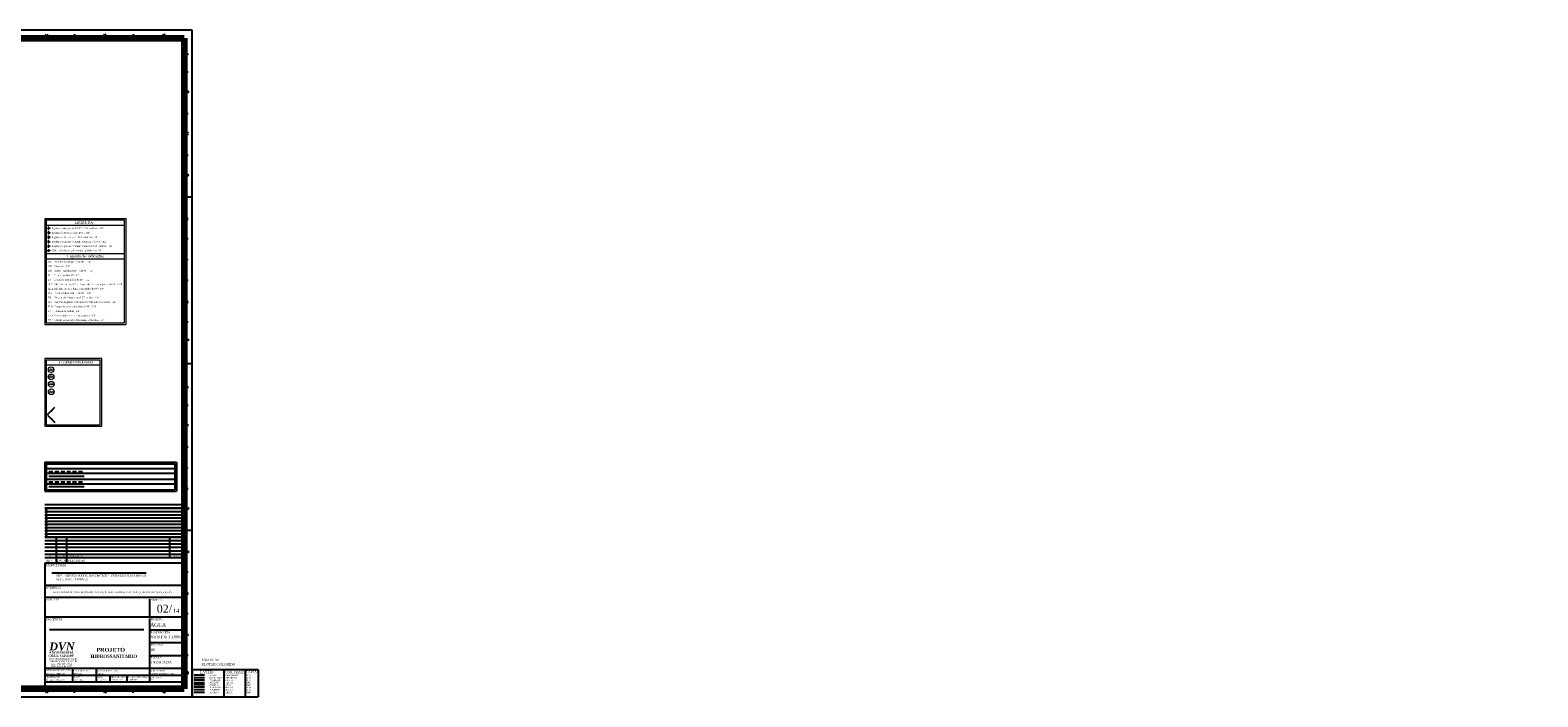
# Model space of a CAD drawing. Header units: millimetres. Extents: x 335 to 91596, y -1 to 84.
# Tile 87 of 87: x 434 to 624, y -1 to 84. Entities that reach past the tile are written whole.
import ezdxf

# ---------------------------------------------------------------- set-up
doc = ezdxf.new("R2010")
doc.units = ezdxf.units.MM
doc.header["$MEASUREMENT"] = 0
doc.linetypes.add('Dashed', pattern=[0.75, 0.5, -0.25])
for name, color, linetype in [('2', 7, 'Continuous'), ('224', 1, 'Continuous'), ('229', 3, 'Continuous'), ('250', 4, 'Continuous'), ('255', 7, 'Continuous'), ('5', 5, 'Continuous'), ('8', 3, 'Continuous'), ('Margem', 4, 'Continuous'), ('Selo', 2, 'Continuous'), ('TEXTO', 7, 'Continuous'), ('TEXTO CARIMBO', 7, 'Continuous')]:
    doc.layers.add(name, color=color, linetype=linetype)
for name, color, linetype, lineweight in [('AL-Colunas', 7, 'Continuous', 20), ('AP-Indicação coluna', 5, 'Continuous', 20), ('AP-Textos coluna', 7, 'Continuous', 20), ('AQ-Tubos', 1, 'Continuous', 30), ('DI-Níveis', 7, 'Continuous', 20), ('DI-Textos', 7, 'Continuous', 20), ('DI-Títulos', 3, 'Continuous', 30), ('Nível 1', 7, 'Continuous', 5), ('Simbolos', 1, 'Continuous', 30), ('Simbolos_int', 1, 'Continuous', 30), ('Textos', 7, 'Continuous', 5)]:
    doc.layers.add(name, color=color, linetype=linetype, lineweight=lineweight)
doc.styles.add('romans', font='romans')
doc.styles.add('TimesNewRoman', font='times.ttf')
doc.styles.add('TimesNewRomanN', font='timesbd.ttf')
doc.styles.add('TimesNewRomanNI', font='timesbi.ttf')

msp = doc.modelspace()

# ---------------------------------------------------------------- hatches: boundary and pattern name
at = {"layer": 'Simbolos', "linetype": 'Continuous'}
for points in [[(435.9462, 58.1057), (436.0582, 58.1057), (436.0022, 58.0357)], [(436.0022, 58.0357), (435.9462, 57.9657), (436.0582, 57.9657)], [(435.9462, 56.9761), (436.0582, 56.9761), (436.0022, 56.9061)], [(436.0022, 56.9061), (435.9462, 56.8361), (436.0582, 56.8361)], [(435.9462, 56.4113), (436.0582, 56.4113), (436.0022, 56.3413)], [(436.0022, 56.3413), (435.9462, 56.2713), (436.0582, 56.2713)]]:
    msp.add_hatch(color=256, dxfattribs=at).paths.add_polyline_path(points)
at = {"layer": 'TEXTO', "linetype": 'Continuous'}
for points in [[(436.3481, 35.5637), (436.4695, 35.4423), (436.8035, 36.0191), (436.3481, 35.5637)], [(436.3481, 34.5491), (436.4695, 34.6706), (436.8035, 34.0937), (436.3481, 34.5491)]]:
    msp.add_hatch(color=256, dxfattribs=at).paths.add_polyline_path(points)

# ---------------------------------------------------------------- linework, layer by layer
for p, q in [((435.5348, 29.0813), (435.5348, 25.4118)), ((435.5348, 29.0813), (452.1602, 29.0813)), ((435.7348, 28.8813), (451.9602, 28.8813)), ((435.7348, 28.8813), (435.7348, 25.6118)), ((451.9602, 28.8813), (451.9602, 25.6118)), ((452.1602, 29.0813), (452.1602, 25.4118)), ((435.7348, 28.2813), (451.9602, 28.2813)), ((435.7348, 27.6813), (451.9602, 27.6813)), ((435.7348, 26.9465), (451.9602, 26.9465)), ((435.5348, 25.4118), (452.1602, 25.4118)), ((435.7348, 26.3465), (451.9602, 26.3465)), ((435.7348, 25.6118), (451.9602, 25.6118)), ((455.7245, 0.3694), (454.4046, 0.3694))]:
    msp.add_line(p, q)
at = {"color": 5, "linetype": 'Dashed'}
msp.add_line((436.0612, 27.9272), (440.5085, 27.9272), dxfattribs=at)
at = {"color": 5, "linetype": 'Continuous'}
msp.add_line((436.0612, 27.3344), (440.5085, 27.3344), dxfattribs=at)
at = {"color": 1, "linetype": 'Dashed'}
msp.add_line((436.0612, 26.5924), (440.5085, 26.5924), dxfattribs=at)
at = {"color": 1, "linetype": 'Continuous'}
msp.add_line((436.0612, 25.9996), (440.5085, 25.9996), dxfattribs=at)
at = {"linetype": 'Continuous'}
for p, q in [((435.5348, 22.867), (452.8162, 22.867)), ((435.5346, 21.6621), (452.8162, 21.6621)), ((435.5346, 21.2605), (452.8162, 21.2605)), ((435.5347, 22.4654), (452.8162, 22.4654)), ((435.5347, 22.0637), (452.8162, 22.0637)), ((435.5344, 20.0556), (452.8162, 20.0556)), ((435.5344, 19.6539), (452.8162, 19.6539)), ((435.5345, 20.8588), (452.8162, 20.8588)), ((435.5345, 20.4572), (452.8162, 20.4572))]:
    msp.add_line(p, q, dxfattribs=at)
at = {"color": 6}
for p, q in [((453.1344, 16.3509), (435.5344, 16.3509)), ((435.5344, 16.3509), (435.5344, 0.4869)), ((453.1344, 13.5346), (435.5344, 13.5346)), ((453.1344, 12.0339), (435.5344, 12.0339)), ((448.7584, 11.8179), (448.7584, 9.7099)), ((453.1344, 9.5399), (435.5344, 9.5399)), ((448.7584, 9.3559), (448.7584, 3.1759)), ((453.1344, 7.9149), (448.8334, 7.9149)), ((453.1344, 6.2899), (448.8334, 6.2899)), ((453.1344, 4.6649), (448.8334, 4.6649)), ((453.1344, 3.0399), (435.5344, 3.0399)), ((453.1344, 2.1889), (435.5344, 2.1889)), ((439.0534, 2.9549), (439.0534, 2.2739)), ((439.0534, 2.1139), (439.0534, 1.4329)), ((442.0393, 2.9549), (442.0393, 2.2739)), ((442.0393, 2.1139), (442.0393, 1.4329)), ((443.7474, 2.1139), (443.7474, 1.4329)), ((445.9075, 2.1139), (445.9075, 1.4329)), ((448.7564, 2.1139), (448.7564, 1.4329)), ((448.7584, 2.9549), (448.7584, 2.2739)), ((453.1344, 1.3379), (435.5344, 1.3379)), ((455.7245, 0.712), (454.4046, 0.712))]:
    msp.add_line(p, q, dxfattribs=at)
at = {"color": 1}
msp.add_line((455.7245, 2.2096), (454.4046, 2.2096), dxfattribs=at)
at = {"color": 2}
msp.add_line((455.7245, 1.8796), (454.4046, 1.8796), dxfattribs=at)
at = {"color": 3}
msp.add_line((455.7245, 1.5877), (454.4046, 1.5877), dxfattribs=at)
at = {"color": 4}
msp.add_line((455.7245, 1.2704), (454.4046, 1.2704), dxfattribs=at)
at = {"color": 5}
msp.add_line((455.7245, 0.9785), (454.4046, 0.9785), dxfattribs=at)
at = {"color": 8}
msp.add_line((455.7245, 0.0143), (454.4046, 0.0143), dxfattribs=at)
for centre in [(435.7483, 23.0787), (435.7481, 21.4721), (435.7481, 21.0705), (435.7482, 22.2754), (435.7482, 21.8738), (435.7483, 22.677), (435.7479, 19.8656), (435.748, 20.6689), (435.748, 20.2673)]:
    msp.add_circle(centre, 0.0396)
at = {"layer": '2'}
msp.add_line((435.5348, 23.2686), (452.8162, 23.2686), dxfattribs=at)
at = {"layer": '224'}
for p, q in [((453.1344, 17.0319), (435.5344, 17.0319)), ((436.9944, 16.9489), (436.9944, 16.4379)), ((438.2714, 16.9489), (438.2714, 16.4379))]:
    msp.add_line(p, q, dxfattribs=at)
at = {"layer": '255'}
msp.add_line((435.5348, 23.7404), (452.8162, 23.7404), dxfattribs=at)
at = {"layer": '5', "color": 1}
for p, q in [((453.1344, 19.5849), (435.5344, 19.5849)), ((453.1344, 19.1599), (435.5344, 19.1599)), ((436.9944, 19.5849), (436.9944, 17.0319)), ((438.2714, 19.5849), (438.2714, 17.0319)), ((451.2974, 19.5849), (451.2974, 17.0319)), ((453.1344, 18.7339), (435.5344, 18.7339)), ((453.1344, 18.3079), (435.5344, 18.3079)), ((453.1344, 17.8829), (435.5344, 17.8829)), ((453.1344, 17.4569), (435.5344, 17.4569))]:
    msp.add_line(p, q, dxfattribs=at)
at = {"layer": '8'}
msp.add_line((435.5348, 23.3486), (452.8162, 23.3486), dxfattribs=at)
at = {"layer": 'AP-Indicação coluna', "color": 5}
for p, q in [((435.9696, 40.7571), (436.6908, 40.7571)), ((435.9838, 39.8382), (436.7051, 39.8382)), ((435.998, 38.9194), (436.7193, 38.9194)), ((435.998, 37.9791), (436.7193, 37.9791))]:
    msp.add_line(p, q, dxfattribs=at)
for centre in [(436.3302, 40.7571), (436.3444, 39.8382), (436.3586, 38.9194), (436.3586, 37.9791)]:
    msp.add_circle(centre, 0.3606, dxfattribs=at)
at = {"layer": 'AQ-Tubos'}
for p, q in [((435.9462, 55.8715), (435.9462, 55.6815)), ((435.9852, 55.8405), (435.9852, 55.7125)), ((436.1052, 55.8195), (435.9852, 55.8195)), ((436.1052, 55.7335), (435.9852, 55.7335)), ((436.1052, 55.8195), (436.1052, 55.7335)), ((436.1382, 55.8125), (436.1142, 55.8125)), ((436.1382, 55.7405), (436.1142, 55.7405)), ((436.1382, 55.8195), (436.1492, 55.8195)), ((436.1492, 55.7335), (436.1382, 55.7335))]:
    msp.add_line(p, q, dxfattribs=at)
at = {"layer": 'DI-Níveis', "linetype": 'Continuous'}
for p, q in [((435.5344, 59.8419), (435.5344, 46.4515)), ((435.5344, 59.8419), (445.7726, 59.8419)), ((435.7344, 59.6419), (445.5726, 59.6419)), ((435.7344, 59.6419), (435.7344, 46.6515)), ((445.5726, 59.6419), (445.5726, 46.6515)), ((445.7726, 59.8419), (445.7726, 46.4515)), ((435.7344, 58.9712), (445.5726, 58.9712)), ((435.7344, 55.4059), (445.5726, 55.4059)), ((435.7344, 54.7352), (445.5726, 54.7352)), ((435.5344, 46.4515), (445.7726, 46.4515)), ((435.7344, 46.6515), (445.5726, 46.6515))]:
    msp.add_line(p, q, dxfattribs=at)
at = {"layer": 'Margem', "color": 1}
for p, q in [((454.1344, 83.5869), (335.3344, 83.5869)), ((439.2844, 83.0869), (439.2844, 82.5869)), ((446.7094, 83.0869), (446.7094, 82.5869)), ((454.1344, -0.5131), (454.1344, 83.5869)), ((453.1344, 78.3306), (453.6344, 78.3306)), ((453.1344, 73.0744), (453.6344, 73.0744)), ((453.1344, 67.8181), (453.6344, 67.8181)), ((453.1344, 62.5619), (454.1344, 62.5619)), ((453.1344, 57.3056), (453.6344, 57.3056)), ((453.1344, 52.0494), (453.6344, 52.0494)), ((453.1344, 46.7931), (453.6344, 46.7931)), ((453.1344, 41.5369), (454.1344, 41.5369)), ((453.1344, 36.2806), (453.6344, 36.2806)), ((453.1344, 31.0244), (453.6344, 31.0244)), ((453.1344, 25.7681), (453.6344, 25.7681)), ((453.1344, 20.5119), (454.1344, 20.5119)), ((453.1344, 15.2556), (453.6344, 15.2556)), ((453.1344, 9.9994), (453.6344, 9.9994)), ((453.1344, 4.7431), (453.6344, 4.7431)), ((439.2844, -0.0131), (439.2844, 0.4869)), ((446.7094, -0.0131), (446.7094, 0.4869)), ((335.3344, -0.5131), (454.1344, -0.5131))]:
    msp.add_line(p, q, dxfattribs=at)
at = {"layer": 'Margem', "lineweight": 100}
for p, q in [((337.8344, 82.5869), (453.1344, 82.5869)), ((453.1344, 82.5869), (453.1344, 0.4869)), ((453.1344, 0.4869), (337.8344, 0.4869))]:
    msp.add_line(p, q, dxfattribs=at)
at = {"layer": 'Nível 1', "color": 7, "linetype": 'Continuous'}
for p, q in [((435.5344, 42.159), (435.5344, 33.6147)), ((442.7344, 42.159), (435.5344, 42.159)), ((435.7344, 41.959), (435.7344, 33.8147)), ((442.5344, 41.959), (435.7344, 41.959)), ((442.5344, 33.8147), (442.5344, 41.959)), ((442.7344, 33.6147), (442.7344, 42.159)), ((442.5344, 41.3097), (435.7344, 41.3097)), ((435.5344, 33.6147), (442.7344, 33.6147)), ((435.7344, 33.8147), (442.5344, 33.8147))]:
    msp.add_line(p, q, dxfattribs=at)
at = {"layer": 'Selo', "color": 7}
for p, q in [((448.3573, 15.0853), (436.4499, 15.0853)), ((448.0313, 7.9345), (436.1239, 7.9345))]:
    msp.add_line(p, q, dxfattribs=at)
at = {"layer": 'Simbolos'}
for p, q in [((435.9462, 58.6705), (436.0022, 58.6005)), ((435.9462, 58.6705), (436.0582, 58.6705)), ((435.9462, 58.5305), (436.0022, 58.6005)), ((435.9462, 58.5305), (436.0582, 58.5305)), ((435.9462, 58.1057), (436.0022, 58.0357)), ((435.9462, 58.1057), (436.0582, 58.1057)), ((435.9462, 57.9657), (436.0022, 58.0357)), ((435.9462, 57.9657), (436.0582, 57.9657)), ((435.9462, 57.5409), (436.0022, 57.4709)), ((435.9462, 57.5409), (436.0582, 57.5409)), ((435.9462, 57.4009), (436.0022, 57.4709)), ((435.9462, 57.4009), (436.0582, 57.4009)), ((435.9572, 58.6945), (436.0472, 58.6945)), ((435.9572, 58.5065), (436.0472, 58.5065)), ((436.0582, 58.6705), (436.0022, 58.6005)), ((436.0582, 58.5305), (436.0022, 58.6005)), ((436.0022, 58.6005), (436.1492, 58.6005)), ((436.0582, 58.1057), (436.0022, 58.0357)), ((436.0022, 58.0357), (436.1482, 58.0357)), ((436.0582, 57.9657), (436.0022, 58.0357)), ((436.0582, 57.5409), (436.0022, 57.4709)), ((436.0022, 57.4709), (436.1482, 57.4709)), ((436.0582, 57.4009), (436.0022, 57.4709)), ((436.1482, 58.0357), (436.0582, 58.1057)), ((436.1482, 58.0357), (436.0582, 57.9657)), ((436.1482, 57.4709), (436.0582, 57.5409)), ((436.1482, 57.4709), (436.0582, 57.4009)), ((436.1482, 57.9937), (436.1482, 58.0777)), ((436.1482, 57.4289), (436.1482, 57.5129)), ((436.1492, 58.5585), (436.1492, 58.6425)), ((435.9462, 56.9761), (436.0582, 56.9761)), ((435.9462, 56.9761), (436.0022, 56.9061)), ((435.9462, 56.8361), (436.0022, 56.9061)), ((435.9462, 56.8361), (436.0582, 56.8361)), ((435.9462, 56.4113), (436.0582, 56.4113)), ((435.9462, 56.4113), (436.0022, 56.3413)), ((435.9462, 56.2713), (436.0022, 56.3413)), ((435.9462, 56.2713), (436.0582, 56.2713)), ((435.9852, 55.8405), (435.9462, 55.8715)), ((435.9852, 55.7125), (435.9462, 55.6815)), ((435.9572, 56.4353), (436.0472, 56.4353)), ((435.9572, 56.2473), (436.0472, 56.2473)), ((436.0582, 56.9761), (436.0022, 56.9061)), ((436.0022, 56.9061), (436.1492, 56.9061)), ((436.0582, 56.8361), (436.0022, 56.9061)), ((436.0582, 56.4113), (436.0022, 56.3413)), ((436.0022, 56.3413), (436.1492, 56.3413)), ((436.0582, 56.2713), (436.0022, 56.3413)), ((436.1142, 55.8125), (436.1052, 55.8195)), ((436.1142, 55.7405), (436.1052, 55.7335)), ((436.1142, 55.7405), (436.1142, 55.8125)), ((436.1382, 55.7335), (436.1382, 55.8195)), ((436.1492, 56.8641), (436.1492, 56.9481)), ((436.1492, 56.2993), (436.1492, 56.3833)), ((436.1492, 55.7335), (436.1492, 55.8195))]:
    msp.add_line(p, q, dxfattribs=at)
at = {"layer": 'Simbolos_int'}
for p, q in [((435.9572, 58.1297), (436.0462, 58.1297)), ((435.9572, 57.9417), (436.0462, 57.9417)), ((435.9572, 57.5649), (436.0472, 57.5649)), ((435.9572, 57.3769), (436.0472, 57.3769)), ((435.9572, 57.0001), (436.0472, 57.0001)), ((435.9572, 56.8121), (436.0472, 56.8121))]:
    msp.add_line(p, q, dxfattribs=at)
at = {"layer": 'TEXTO', "linetype": 'Continuous'}
for p, q in [((435.8927, 35.1083), (436.8035, 36.0191)), ((435.8927, 35.0045), (436.8035, 34.0937))]:
    msp.add_line(p, q, dxfattribs=at)
at = {"layer": 'TEXTO', "color": 7}
for p, q in [((454.1344, 2.9195), (462.4866, 2.9195)), ((454.1344, 2.9195), (454.1344, -0.5131)), ((458.1429, 2.9195), (458.1429, -0.5131)), ((460.8388, 2.9195), (460.8388, -0.5131)), ((462.4866, 2.9195), (462.4867, -0.5131)), ((454.1344, -0.5131), (462.4867, -0.5131))]:
    msp.add_line(p, q, dxfattribs=at)

# ---------------------------------------------------------------- texts
at = {"layer": '224', "color": 7, "attachment_point": 7, "line_spacing_factor": 0.9, "style": 'TimesNewRoman'}
for s, insert, char_height, width in [('PROPRIETÁRIO', (435.6954, 15.9545), 0.232137, 2543.685606), ('REV.', (435.7404, 16.5451), 0.25535, 861.501562), ('DATA', (437.1214, 16.5451), 0.25535, 983.80241), ('DESCRICAO', (438.4464, 16.5451), 0.25535, 2192.422556), ('ENDEREÇO', (435.6954, 13.0616), 0.23214, 1908.174741), ('SESC - SERVIÇO SOCIAL DO COMÉRCIO - UNIDADE CALDAS NOVAS', (436.9787, 14.575), 0.232137, 1795.764365), ('{\\fTimes New Roman|b0|i0|c186|p18;CNPJ.: 03.671.444/0008-1}3', (436.9837, 14.1958), 0.232137, 1194.348478), ('ASSUNTO', (435.7184, 11.6375), 0.23214, 1627.367615), ('AVENIDA MINISTRO ELIAS BUFÁIÇAL, N%%d 600, BAIRRO TURISTA I, CALDAS NOVAS, GOIÁS.', (436.5686, 12.4912), 0.232137, 2986.008729), ('PROJETISTA', (435.7184, 9.1425), 0.23214, 2077.315875), ('PROJETO', (448.9034, 9.1405), 0.23214, 1589.598235), ('FASE PROJETO', (448.9034, 7.4985), 0.232137, 2563.391369), ('REVISÃO', (448.9034, 5.9185), 0.23214, 1497.638007), ('ESCALA', (448.9034, 4.2985), 0.23214, 1330.139019)]:
    msp.add_mtext(s, dxfattribs=dict(at, insert=insert, char_height=char_height, width=width))
at = {"layer": '229', "color": 7, "attachment_point": 7, "line_spacing_factor": 0.9, "style": 'TimesNewRoman'}
for s, insert, char_height, width in [('ÁGUA', (448.8584, 8.3471), 0.45, 3260.326349), ('PROJ.EXECUTIVO', (448.8014, 6.8497), 0.347957, 4262.03598), ('INDICADA', (448.9594, 3.6607), 0.34796, 2337.322474)]:
    msp.add_mtext(s, dxfattribs=dict(at, insert=insert, char_height=char_height, width=width))
at = {"layer": '250', "color": 7, "insert": (448.9454, 5.2678), "char_height": 0.34828, "width": 543.785229, "attachment_point": 7, "line_spacing_factor": 0.9, "style": 'TimesNewRoman'}
msp.add_mtext('00', dxfattribs=at)
at = {"layer": '5', "color": 7, "attachment_point": 7, "line_spacing_factor": 0.9, "style": 'TimesNewRoman'}
for s, insert, char_height, width in [('00', (436.1144, 17.1749), 0.15161, 231.777311), ('13/06/2016', (437.0634, 17.1749), 0.15161, 2085.995795), ('EMISSÃO INICIAL', (438.4344, 17.1279), 0.151605, 1738.329829), ('THIAGO', (451.7874, 17.1509), 0.15161, 671.950887), ('PROJETO CAD', (435.7354, 1.8461), 0.170234, 1710.178739), ('RESPONSAVEL PROJETO', (435.7554, 2.7261), 0.170234, 2994.572236), ('DVN ENGENHARIA', (435.7554, 2.322), 0.170197, 2165.288033), ('BLOCO', (439.1344, 1.8561), 0.17023, 841.013824), ('THIAGO', (439.1784, 2.303), 0.1702, 775.327947), ('COORDENADOR', (439.1784, 2.7071), 0.170234, 1922.484878), ('DATA', (442.1203, 1.856), 0.17004, 641.610268), ('SUPERVISÃO GERAL', (442.1813, 2.7071), 0.170234, 2446.798936), ('DIOGO', (442.1703, 2.322), 0.1702, 775.327947), ('ÁREA TERRENO', (443.8284, 1.856), 0.170044, 641.610268), ('ÁREA CONSTRUÍDA', (445.9885, 1.856), 0.170044, 641.610268), ('GERENCIADOR', (448.8394, 2.7071), 0.170234, 1789.940161), ('DIM FOLHA', (448.8454, 1.8281), 0.17023, 1309.025701), ('DVN ENGENHARIA LTDA', (448.8694, 2.299), 0.170197, 2846.779012), ('THIAGO - 8504-4180', (435.7354, 1.52), 0.170044, 2138.309904), ('COZINHA', (439.2544, 1.52), 0.17004, 2137.136942), ('13/06/2016', (442.2403, 1.52), 0.17004, 1203.459112), ('253.343,44m²', (443.9484, 1.52), 0.170044, 1203.459112), ('1.589,52m²', (446.1085, 1.52), 0.17004, 1203.459112), ('A0', (448.9124, 1.512), 0.1702, 294.413487)]:
    msp.add_mtext(s, dxfattribs=dict(at, insert=insert, char_height=char_height, width=width))
at = {"layer": 'AL-Colunas', "char_height": 0.2118, "attachment_point": 7, "line_spacing_factor": 0.798, "style": 'TimesNewRoman'}
for s, insert, width in [('CH', (435.9466, 53.6941), 0.844733), ('BE', (435.9466, 54.2591), 0.776561), ('DH', (435.9466, 53.1291), 0.877336), ('FI', (435.9466, 52.5641), 0.539443), ('LV', (435.9466, 51.9991), 0.809165), ('MIC', (435.9466, 51.4351), 1.147058), ('MLL', (435.9466, 50.8701), 1.280437), ('PIA', (435.9466, 50.3051), 0.978112), ('RP', (435.9466, 49.7401), 0.743958), ('VCA', (435.9466, 47.4811), 1.283401), ('TLR', (435.9466, 48.6111), 1.147058), ('TJ', (435.9466, 48.0461), 0.607615), ('RG', (435.9466, 49.1751), 0.844733), ('VP', (435.9466, 46.9161), 0.776561)]:
    msp.add_mtext(s, dxfattribs=dict(at, insert=insert, width=width))
at = {"layer": 'AP-Textos coluna', "attachment_point": 8, "line_spacing_factor": 0.798, "style": 'TimesNewRomanN'}
for s, insert, char_height, width in [('AQ', (436.347, 39.8821), 0.16166, 211.46506), ('AF', (436.3328, 40.801), 0.16166, 211.536549), ('ø', (436.3328, 40.5743), 0.1617, 99.322853), ('AFE', (436.3612, 38.9633), 0.16166, 211.46506), ('AL', (436.3612, 38.023), 0.16166, 211.46506), ('ø', (436.347, 39.6554), 0.1617, 99.322853), ('ø', (436.3612, 38.7366), 0.1617, 99.322853), ('ø', (436.3612, 37.7963), 0.1617, 99.322853)]:
    msp.add_mtext(s, dxfattribs=dict(at, insert=insert, char_height=char_height, width=width))
at = {"layer": 'DI-Textos', "char_height": 0.2118, "attachment_point": 7, "line_spacing_factor": 0.798, "style": 'TimesNewRoman'}
for s, insert, width in [('Registro bruto gaveta ABNT c/PVC soldável - RG', (436.4215, 58.4251), 12.347917), ('Registro de Pressão com CPVC - RP', (436.4215, 57.8601), 8.98677), ('Registro de Pressão com PVC soldável - RP', (436.4215, 57.2951), 10.762191), ('Válvula de descarga Pressmatic p/ Mictório - VP', (436.4215, 55.6011), 11.903321), ('Registro de gaveta c/canopla cromada c/ CPVC - RG', (436.4215, 56.7301), 12.937748), ('Registro de gaveta c/canopla cromada c/PVC soldável - RG', (436.4215, 56.1651), 14.562006), ('Chuveiro - 3/4"', (436.7366, 53.6941), 3.799815), ('Bebedouro com joelho de 90%%d - 1/2"', (436.7366, 54.1892), 8.758544), ('Ducha Higiênica com Te de 90ª - 1/2"', (436.7366, 53.0592), 9.286132), ('Filtro c/ joelho 90%%d - 3/4"', (436.7366, 52.4942), 6.099859), ('Lavatório com joelho de 90%%d - 1/2"', (436.7366, 51.9292), 8.450291), ("Mictório s/sifão,c/Válv. Pressmatic p/mic,com joelho de 90%%d - 3/4'", (436.7366, 51.3652), 16.061777), ('Máquina de lavar louça com joelho de 90%%d - 3/4"', (436.7366, 50.8002), 11.811438), ('Pia de cozinha com Te de 90%%d - 3/4"', (436.7366, 50.3051), 8.749652), ('Registro de Pressão com PVC soldável - 3/4"', (436.7366, 49.6702), 11.046732), ('Vaso sanitário com caixa acoplada - 3/4"', (436.7366, 47.4112), 9.979702), ('Tanque de lavar com joelho de 90%%d - 3/4"', (436.7366, 48.5412), 10.003413), ('Torneira de Jardim - 3/4"', (436.7366, 48.0461), 6.159139), ('Registro de gaveta c/canopla cromada c/PVC soldável - 3/4"', (436.7366, 49.1052), 14.745772), ('Válvula de descarga Pressmatic p/ Mictório - 3/4"', (436.7366, 46.8462), 12.155259)]:
    msp.add_mtext(s, dxfattribs=dict(at, insert=insert, width=width))
at = {"layer": 'DI-Títulos', "char_height": 0.3177, "attachment_point": 8, "line_spacing_factor": 0.798, "style": 'TimesNewRoman'}
for s, insert, width in [('LEGENDA', (440.486, 59.1479), 3.908404), ('Legenda das indicações', (440.695, 54.8072), 7.881477)]:
    msp.add_mtext(s, dxfattribs=dict(at, insert=insert, width=width))
at = {"layer": 'Margem', "color": 1, "char_height": 0.25, "attachment_point": 8, "line_spacing_factor": 0.798, "style": 'romans'}
for s, insert, width in [('14', (435.7498, 82.8499), 1.479069), ('15', (443.1086, 82.8499), 1.479069), ('16', (450.5632, 82.8499), 1.479069), ('A', (453.55, 80.4565), 0.888739), ('B', (453.6141, 75.7002), 0.888739), ('C', (453.6026, 70.444), 0.960097), ('D', (453.5905, 65.1877), 0.960097), ('E', (453.5815, 59.6838), 0.888739), ('F', (453.5461, 54.4275), 0.810893), ('G', (453.5551, 49.1713), 1.031456), ('H', (453.6199, 44.4134), 0.960097), ('I', (453.62, 38.4085), 0.369767), ('J', (453.5551, 33.6502), 0.668176), ('L', (453.5461, 28.3917), 0.739534), ('M', (453.6024, 23.1377), 1.109302), ('N', (453.6024, 17.6341), 0.960097), ('O', (453.5551, 12.3825), 1.031456), ('P', (453.567, 7.1239), 0.888739), ('Q', (453.5964, 2.3634), 1.031456), ('14', (435.7498, -0.0307), 1.479069), ('15', (443.1086, -0.0284), 1.479069), ('16', (450.5632, -0.0284), 1.479069)]:
    msp.add_mtext(s, dxfattribs=dict(at, insert=insert, width=width))
at = {"layer": 'Selo', "color": 7, "insert": (448.9034, 11.6199), "char_height": 0.2, "width": 1417.720189, "attachment_point": 7, "line_spacing_factor": 0.798, "style": 'TimesNewRoman'}
msp.add_mtext('FOLHA No.', dxfattribs=at)
at = {"layer": 'Selo', "color": 5, "attachment_point": 8, "line_spacing_factor": 0.798, "style": 'TimesNewRoman'}
for s, insert, char_height, width in [('02/', (450.6462, 10.0833), 1, 2197.583589), ('14', (452.1284, 10.0964), 0.5, 1649.360127)]:
    msp.add_mtext(s, dxfattribs=dict(at, insert=insert, char_height=char_height, width=width))
at = {"layer": 'TEXTO CARIMBO', "color": 5, "attachment_point": 7, "line_spacing_factor": 0.9, "style": 'TimesNewRomanN'}
for s, insert, char_height, width in [('PROJETO', (442.0692, 5.1575), 0.5, 7750.391275), ('HIDROSSANITÁRIO', (441.332, 4.399), 0.4, 3464.460852)]:
    msp.add_mtext(s, dxfattribs=dict(at, insert=insert, char_height=char_height, width=width))
at = {"layer": 'TEXTO CARIMBO', "color": 7, "attachment_point": 7, "line_spacing_factor": 0.9, "style": 'TimesNewRoman'}
for s, insert, char_height, width in [('www.dvnengenharia.com.br', (436.1327, 4.1218), 0.2, 3191.238881), ('dvn@dvnengenharia.com.br', (436.1327, 3.823), 0.2, 3195.344248), ('FOLHA A0', (455.3336, 4.0048), 0.3, 128.160396), ('PLOTAR COLORIDO', (455.3336, 3.431), 0.3, 248.123731), ('fone: (62) 3251-9342', (436.3576, 3.4803), 0.2, 2407.113719), ('fone: (62) 3092-4517', (436.3576, 3.1925), 0.2, 2407.113719), ('LAYERs', (455.1519, 2.4648), 0.3, 99.275515), ('01 RED', (456.2854, 2.0979), 0.2, 58.529254), ('02 YELLOW', (456.2854, 1.778), 0.2, 98.192256), ('VERMELHO', (458.307, 2.1194), 0.2, 99.859506), ('AMARELO', (458.307, 1.778), 0.2, 88.890756), ('COR TRAÇO', (458.307, 2.3658), 0.3, 151.970906), ('0.25', (460.978, 2.0979), 0.2, 31.590002), ('0.15', (460.978, 1.778), 0.2, 31.590002), ('ESPESS.', (460.978, 2.4648), 0.3, 98.494842), ('03 GREEN ', (456.2854, 1.4998), 0.2, 86.960255), ('04 CYAN   ', (456.2854, 1.2014), 0.2, 86.960255), ('05 BLUE  ', (456.2854, 0.9016), 0.2, 78.448505), ('06 MAGENTA', (456.2854, 0.5816), 0.2, 112.407757), ('07 WHITE  ', (456.2854, 0.249), 0.2, 89.154006), ('08 GRAY', (456.2854, -0.0656), 0.2, 73.534505), ('VERDE', (458.307, 1.4638), 0.2, 59.933254), ('AZUL', (458.307, 0.8493), 0.2, 47.911503), ('CIANO', (458.307, 1.1497), 0.2, 56.949754), ('CINZA', (458.307, -0.0656), 0.2, 54.931503), ('PRETO', (458.307, 0.5816), 0.2, 56.949754), ('PRETO', (458.307, 0.249), 0.2, 56.949754), ('0.35', (460.978, 1.4998), 0.2, 31.590002), ('0.45', (460.978, 1.2014), 0.2, 31.590002), ('0.25', (460.978, 0.9016), 0.2, 31.590002), ('0.60', (460.978, 0.5816), 0.2, 31.590002), ('0.10', (460.978, 0.249), 0.2, 31.590002), ('0.40', (460.978, -0.0656), 0.2, 31.590002)]:
    msp.add_mtext(s, dxfattribs=dict(at, insert=insert, char_height=char_height, width=width))
at = {"layer": 'Textos', "line_spacing_factor": 0.9}
for s, insert, char_height, width, attachment_point, style in [('LEGENDA PRUMADAS', (437.36, 41.5493), 0.2576, 2549.896178, 7, 'TimesNewRomanN'), ('CREA-11432/RF', (437.6329, 4.5028), 0.3, 3029.604704, 8, 'TimesNewRomanNI')]:
    msp.add_mtext(s, dxfattribs=dict(at, insert=insert, char_height=char_height, width=width, attachment_point=attachment_point, style=style))
at = {"layer": 'Textos', "color": 3, "attachment_point": 8, "line_spacing_factor": 0.9, "style": 'TimesNewRomanNI'}
for s, insert, char_height, width in [('DVN', (437.7156, 5.3208), 1, 3466.858907), ('ENGENHARIA', (437.6329, 4.9102), 0.3, 2834.814798)]:
    msp.add_mtext(s, dxfattribs=dict(at, insert=insert, char_height=char_height, width=width))

doc.saveas('drawing.dxf')
